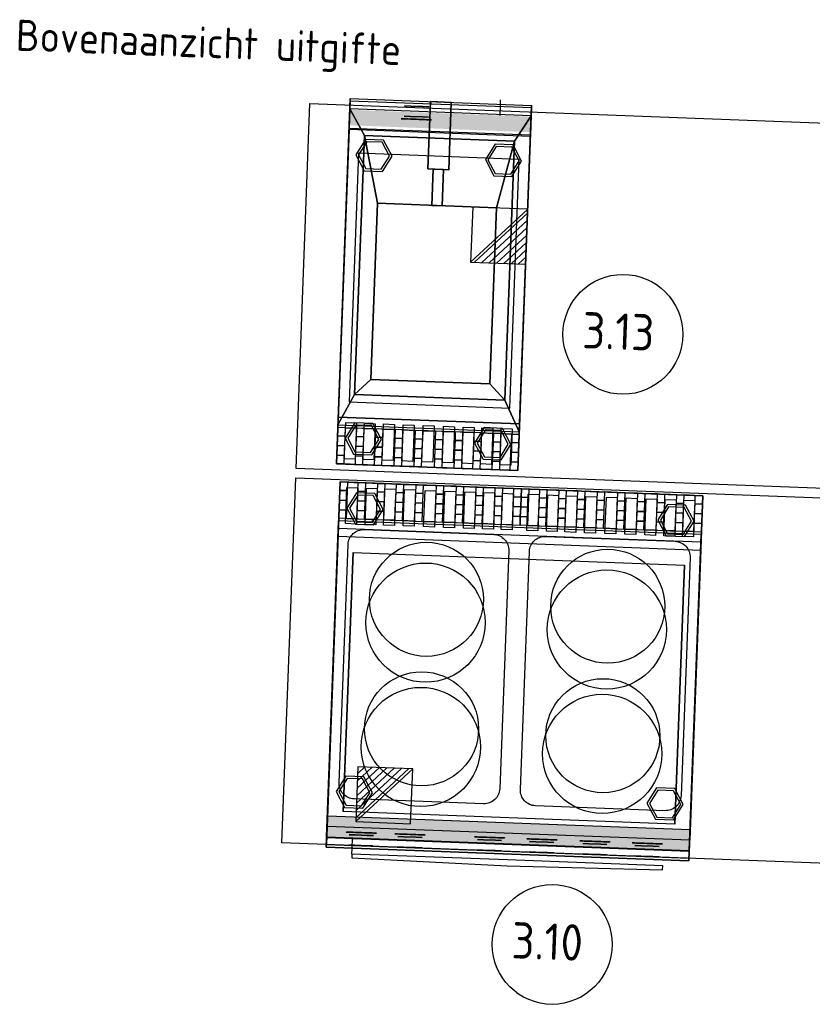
# Model space of a CAD drawing. Header units: millimetres. Extents: x 119024465 to 119292677, y 483022511 to 483148062.
# Tile 12 of 162: x 119091330 to 119092859, y 483028074 to 483029973. Entities that reach past the tile are written whole.
import ezdxf

# ---------------------------------------------------------------- set-up
doc = ezdxf.new("R2010")
doc.units = ezdxf.units.MM
doc.header["$LTSCALE"] = 100
doc.linetypes.add('CONTINUA', pattern=[0])
doc.layers.get('0').update_dxf_attribs({"linetype": 'CONTINUOUS'})
for name, color, linetype in [('200-2D', 1, 'CONTINUOUS'), ('200-3D', 1, 'CONTINUOUS'), ('2000', 7, 'CONTINUOUS'), ('2001', 4, 'CONTINUOUS'), ('204 tekst fdstp', 255, 'CONTINUOUS'), ('204-2D', 7, 'CONTINUA'), ('450-2D', 6, 'CONTINUA'), ('GRI-3D', 7, 'CONTINUOUS'), ('INS-3D', 3, 'CONTINUOUS'), ('NASC-3D', 4, 'CONTINUOUS')]:
    doc.layers.add(name, color=color, linetype=linetype)
doc.styles.add('BURO-012', font='iso.shx', dxfattribs={"height": 1.2})
doc.styles.get("Standard").update_dxf_attribs({"font": 'ISOCP.SHX'})

# ---------------------------------------------------------------- blocks, each defined once
blk = doc.blocks.new('*X203')
at = {"color": 0}
for p, q in [((286.774344, 2204.447934), (296.618251, 2214.291842)), ((286.774344, 2205.862148), (295.204037, 2214.291842)), ((286.774344, 2207.276361), (293.789824, 2214.291842)), ((286.774344, 2208.690575), (292.37561, 2214.291842)), ((286.774344, 2210.104788), (290.961397, 2214.291842)), ((286.774344, 2211.519002), (289.547183, 2214.291842)), ((286.774344, 2212.933216), (288.13297, 2214.291842))]:
    blk.add_line(p, q, dxfattribs=at)
blk = doc.blocks.new('FM')
at = {"layer": '450-2D'}
for p, q in [((10.606602, 0), (0, 0)), ((0, 0), (0, -10.606602)), ((0, -10.606602), (10.606602, 0)), ((10.606602, -10.606602), (10.606602, 0)), ((0, -10.606602), (10.606602, -10.606602))]:
    blk.add_line(p, q, dxfattribs=at)
blk.add_blockref('*X203', (-286.774344, -2214.291842), dxfattribs=at)
blk = doc.blocks.new('7IROE2')
at = {"layer": '200-2D'}
blk.add_lwpolyline([(0, -70), (70, -70), (70, 0), (0, 0)], close=True, dxfattribs=at)
at = {"layer": '200-3D'}
for p, q in [((0, -68.5, 85), (0, -7.5, 85)), ((70, -68.5, 85), (70, -7.5, 85))]:
    blk.add_line(p, q, dxfattribs=at)
at = {"layer": '200-3D', "extrusion": (1, 0, 0)}
blk.add_line((5, -70.57, 58.34), (5, -68.5, 58.34), dxfattribs=at)
at = {"layer": '200-3D', "extrusion": (1, 1.89767e-19, -7.24692e-18)}
blk.add_line((5, -71.65, 57.52), (5, -70.57, 58.34), dxfattribs=at)
at = {"layer": '200-3D'}
for points, elevation in [([(0, 0), (70, 0), (70, -64.5), (0, -64.5)], 15), ([(3.25, -1.97), (1.5, -5), (3.25, -8.03), (6.75, -8.03), (8.5, -5), (6.75, -1.97)], 3), ([(63.25, -1.97), (61.5, -5), (63.25, -8.03), (66.75, -8.03), (68.5, -5), (66.75, -1.97)], 3), ([(3.25, -56.67), (1.5, -59.7), (3.25, -62.73), (6.75, -62.73), (8.5, -59.7), (6.75, -56.67)], 3), ([(63.25, -56.67), (61.5, -59.7), (63.25, -62.73), (66.75, -62.73), (68.5, -59.7), (66.75, -56.67)], 3)]:
    blk.add_lwpolyline(points, close=True, dxfattribs=dict(at, elevation=elevation))
at = {"layer": '200-3D', "extrusion": (1, 0, 0), "elevation": 70}
blk.add_lwpolyline([(-7.5, 85), (-7.15, 85.15), (-7, 85.5), (-7, 87), (0, 87), (0, 81)], dxfattribs=at)
at = {"layer": '200-3D'}
for points in [[(3.5, -2.4), (2, -5), (3.5, -7.6), (6.5, -7.6), (8, -5), (6.5, -2.4)], [(63.5, -2.4), (62, -5), (63.5, -7.6), (66.5, -7.6), (68, -5), (66.5, -2.4)], [(3.5, -57.1), (2, -59.7), (3.5, -62.3), (6.5, -62.3), (8, -59.7), (6.5, -57.1)], [(63.5, -57.1), (62, -59.7), (63.5, -62.3), (66.5, -62.3), (68, -59.7), (66.5, -57.1)]]:
    blk.add_lwpolyline(points, close=True, dxfattribs=at)
at = {"layer": '200-3D', "extrusion": (1, 0, -1.83691e-16), "elevation": 0}
blk.add_lwpolyline([(-66.7, 78.03), (-66.7, 64.02), (-69.81, 64.02), (-70.52, 60.02), (-64.7, 60.02), (-64.7, 81.02), (-68.7, 81.02)], close=True, dxfattribs=at)
at = {"layer": '200-3D', "extrusion": (1, 0, -1.83691e-16)}
blk.add_lwpolyline([(-70.5, 81), (-70.5, 83), (-69.85, 84.4), (-68.5, 85)], dxfattribs=at)
at = {"layer": '200-3D'}
for points in [[(0, -68.5, 15), (0, -64.5, 15), (70, -68.5, 15), (70, -64.5, 15)], [(0, -68.5, 23), (0, -65.5, 23), (70, -68.5, 23), (70, -65.5, 23)]]:
    blk.add_solid(points, dxfattribs=at)
for points in [[(70, -7.5, 85), (0, -7.5, 85), (0, -10.5, 85), (70, -10.5, 85)], [(3, -13.5, 85), (67, -13.5, 85), (67, -63.5, 85), (3, -63.5, 85)], [(70, -66.5, 85), (0, -66.5, 85), (0, -68.5, 85), (70, -68.5, 85)], [(70, -68.7, 81.02), (0, -68.7, 81.02), (0, -70.5, 81), (70, -70.5, 81)]]:
    blk.add_3dface(points, dxfattribs=at)
for points, invisible_edges in [([(3, -13.5, 85), (0, -10.5, 85), (70, -10.5, 85), (67, -13.5, 85)], 13), ([(0, -66.5, 85), (0, -10.5, 85), (3, -13.5, 85), (3, -63.5, 85)], 10), ([(67, -63.5, 85), (67, -13.5, 85), (70, -10.5, 85), (70, -66.5, 85)], 10), ([(0, -66.5, 85), (3, -63.5, 85), (67, -63.5, 85), (70, -66.5, 85)], 7), ([(35, -72.76, 51.22), (35, -71.65, 57.52), (5, -71.65, 57.52), (5, -72.41, 53.19)], 1), ([(65, -72.41, 53.19), (65, -71.65, 57.52), (35, -71.65, 57.52), (35, -72.76, 51.22)], 4)]:
    blk.add_3dface(points, dxfattribs=dict(at, invisible_edges=invisible_edges))
at = {"layer": '204-2D'}
for p, q in [((35, -9), (0, -9)), ((70, -9), (35, -9))]:
    blk.add_line(p, q, dxfattribs=at)
for points in [[(1.36, -1), (3.46, -1), (3.46, -8), (1.36, -8), (1.36, -1)], [(5.11, -1), (7.21, -1), (7.21, -8), (5.11, -8), (5.11, -1)], [(8.69, -1), (10.8, -1), (10.8, -8), (8.69, -8), (8.69, -1)], [(12.49, -1), (14.6, -1), (14.6, -8), (12.49, -8), (12.49, -1)], [(16.43, -1), (18.54, -1), (18.54, -8), (16.43, -8), (16.43, -1)], [(20.28, -1), (22.39, -1), (22.39, -8), (20.28, -8), (20.28, -1)], [(24.1, -1), (26.21, -1), (26.21, -8), (24.1, -8), (24.1, -1)], [(27.79, -1), (29.9, -1), (29.9, -8), (27.79, -8), (27.79, -1)], [(31.4, -1), (33.5, -1), (33.5, -8), (31.4, -8), (31.4, -1)], [(36.36, -1), (38.46, -1), (38.46, -8), (36.36, -8), (36.36, -1)], [(40.11, -1), (42.21, -1), (42.21, -8), (40.11, -8), (40.11, -1)], [(43.69, -1), (45.8, -1), (45.8, -8), (43.69, -8), (43.69, -1)], [(47.49, -1), (49.6, -1), (49.6, -8), (47.49, -8), (47.49, -1)], [(51.43, -1), (53.54, -1), (53.54, -8), (51.43, -8), (51.43, -1)], [(55.28, -1), (57.39, -1), (57.39, -8), (55.28, -8), (55.28, -1)], [(59.1, -1), (61.21, -1), (61.21, -8), (59.1, -8), (59.1, -1)], [(62.79, -1), (64.9, -1), (64.9, -8), (62.79, -8), (62.79, -1)], [(66.4, -1), (68.5, -1), (68.5, -8), (66.4, -8), (66.4, -1)]]:
    blk.add_lwpolyline(points, dxfattribs=at)
for points in [[(30, -61), (5, -61, -0.414214), (2, -58), (2, -12, -0.414214), (5, -9), (30, -9, -0.414214), (33, -12), (33, -58, -0.414214)], [(65, -61), (40, -61, -0.414214), (37, -58), (37, -12, -0.414214), (40, -9), (65, -9, -0.414214), (68, -12), (68, -58, -0.414214)]]:
    blk.add_lwpolyline(points, format="xyb", close=True, dxfattribs=at)
for centre in [(17.5, -22), (52.5, -22), (17.5, -47), (52.5, -47)]:
    blk.add_circle(centre, 11, dxfattribs=at)
at = {"layer": 'GRI-3D', "extrusion": (0, -1, 0), "elevation": 67.94}
for points in [[(5.49, 73.05), (4.31, 71.02), (5.49, 68.99), (7.83, 68.99), (9, 71.02), (7.83, 73.05)], [(14.89, 73.05), (13.72, 71.02), (14.89, 68.99), (17.23, 68.99), (18.4, 71.02), (17.23, 73.05)], [(30.24, 73.19), (29.07, 71.16), (30.24, 69.13), (32.58, 69.13), (33.75, 71.16), (32.58, 73.19)], [(40.34, 73.19), (39.16, 71.16), (40.34, 69.13), (42.68, 69.13), (43.85, 71.16), (42.68, 73.19)], [(50.57, 73.19), (49.4, 71.16), (50.57, 69.13), (52.91, 69.13), (54.08, 71.16), (52.91, 73.19)], [(60.67, 73.19), (59.49, 71.16), (60.67, 69.13), (63.01, 69.13), (64.18, 71.16), (63.01, 73.19)]]:
    blk.add_lwpolyline(points, close=True, dxfattribs=at)
at = {"layer": 'GRI-3D'}
for centre in [(17.5, -26.5, 85.15), (52.5, -26.5, 85.15), (17.5, -50.5, 85.15), (52.5, -50.5, 85.15)]:
    blk.add_circle(centre, 11.5, dxfattribs=at)
at = {"layer": 'GRI-3D', "extrusion": (0, -1, 0)}
for centre in [(6.66, 71.02, 67.44), (16.06, 71.02, 67.44), (31.41, 71.16, 67.44), (41.51, 71.16, 67.44), (51.74, 71.16, 67.44), (61.84, 71.16, 67.44)]:
    blk.add_circle(centre, 2.92, dxfattribs=at)
at = {"layer": 'GRI-3D'}
for points, invisible_edges in [([(1.48, 0, 88), (-0.02, 0, 88), (-0.02, -1.63, 89.18), (1.48, -1.63, 89.18)], 1), ([(-0.02, 0, 87), (-0.02, 0, 88), (1.48, 0, 88), (1.48, 0, 87)], 6), ([(3.79, 0, 87), (3.45, 0, 88), (1.48, 0, 88), (1.48, 0, 87)], 5), ([(4.95, 0, 88), (3.45, 0, 88), (3.45, -1.63, 89.18), (4.95, -1.63, 89.18)], 1), ([(4.95, 0, 87), (4.95, 0, 88), (3.45, 0, 88), (3.45, 0, 87)], 7), ([(7.54, 0, 87), (7.2, 0, 88), (4.95, 0, 88), (4.95, 0, 87)], 5), ([(8.7, 0, 88), (7.2, 0, 88), (7.2, -1.63, 89.18), (8.7, -1.63, 89.18)], 1), ([(8.7, 0, 87), (8.7, 0, 88), (7.2, 0, 88), (7.2, 0, 87)], 7), ([(11.12, 0, 87), (10.79, 0, 88), (8.7, 0, 88), (8.7, 0, 87)], 5), ([(12.29, 0, 88), (10.79, 0, 88), (10.79, -1.63, 89.18), (12.29, -1.63, 89.18)], 1), ([(12.29, 0, 87), (12.29, 0, 88), (10.79, 0, 88), (10.79, 0, 87)], 7), ([(14.93, 0, 87), (14.59, 0, 88), (12.29, 0, 88), (12.29, 0, 87)], 5), ([(16.09, 0, 88), (14.59, 0, 88), (14.59, -1.63, 89.18), (16.09, -1.63, 89.18)], 1), ([(16.09, 0, 87), (16.09, 0, 88), (14.59, 0, 88), (14.59, 0, 87)], 7), ([(18.86, 0, 87), (18.53, 0, 88), (16.09, 0, 88), (16.09, 0, 87)], 5), ([(20.03, 0, 88), (18.53, 0, 88), (18.53, -1.63, 89.18), (20.03, -1.63, 89.18)], 1), ([(20.03, 0, 87), (20.03, 0, 88), (18.53, 0, 88), (18.53, 0, 87)], 7), ([(22.72, 0, 87), (22.38, 0, 88), (20.03, 0, 88), (20.03, 0, 87)], 5), ([(23.88, 0, 88), (22.38, 0, 88), (22.38, -1.63, 89.18), (23.88, -1.63, 89.18)], 1), ([(23.88, 0, 87), (23.88, 0, 88), (22.38, 0, 88), (22.38, 0, 87)], 7), ([(26.54, 0, 87), (26.2, 0, 88), (23.88, 0, 88), (23.88, 0, 87)], 5), ([(27.7, 0, 88), (26.2, 0, 88), (26.2, -1.63, 89.18), (27.7, -1.63, 89.18)], 1), ([(27.7, 0, 87), (27.7, 0, 88), (26.2, 0, 88), (26.2, 0, 87)], 7), ([(30.22, 0, 87), (29.89, 0, 88), (27.7, 0, 88), (27.7, 0, 87)], 5), ([(31.39, 0, 88), (29.89, 0, 88), (29.89, -1.63, 89.18), (31.39, -1.63, 89.18)], 1), ([(31.39, 0, 87), (31.39, 0, 88), (29.89, 0, 88), (29.89, 0, 87)], 7), ([(33.49, 0, 87), (33.49, 0, 88), (31.39, 0, 88), (31.19, 0, 87)], 5), ([(34.99, 0, 87), (34.99, 0, 88), (33.49, 0, 88), (33.49, 0, 87)], 6), ([(34.99, 0, 88), (33.49, 0, 88), (33.49, -1.63, 89.18), (34.99, -1.63, 89.18)], 1), ([(36.49, 0, 88), (34.99, 0, 88), (34.99, -1.63, 89.18), (36.49, -1.63, 89.18)], 1), ([(34.99, 0, 87), (34.99, 0, 88), (36.49, 0, 88), (36.49, 0, 87)], 6), ([(38.8, 0, 87), (38.46, 0, 88), (36.49, 0, 88), (36.49, 0, 87)], 5), ([(39.96, 0, 88), (38.46, 0, 88), (38.46, -1.63, 89.18), (39.96, -1.63, 89.18)], 1), ([(39.96, 0, 87), (39.96, 0, 88), (38.46, 0, 88), (38.46, 0, 87)], 7), ([(42.55, 0, 87), (42.21, 0, 88), (39.96, 0, 88), (39.96, 0, 87)], 5), ([(43.71, 0, 88), (42.21, 0, 88), (42.21, -1.63, 89.18), (43.71, -1.63, 89.18)], 1), ([(43.71, 0, 87), (43.71, 0, 88), (42.21, 0, 88), (42.21, 0, 87)], 7), ([(46.13, 0, 87), (45.8, 0, 88), (43.71, 0, 88), (43.71, 0, 87)], 5), ([(47.3, 0, 88), (45.8, 0, 88), (45.8, -1.63, 89.18), (47.3, -1.63, 89.18)], 1), ([(47.3, 0, 87), (47.3, 0, 88), (45.8, 0, 88), (45.8, 0, 87)], 7), ([(49.93, 0, 87), (49.6, 0, 88), (47.3, 0, 88), (47.3, 0, 87)], 5), ([(51.1, 0, 88), (49.6, 0, 88), (49.6, -1.63, 89.18), (51.1, -1.63, 89.18)], 1), ([(51.1, 0, 87), (51.1, 0, 88), (49.6, 0, 88), (49.6, 0, 87)], 7), ([(53.87, 0, 87), (53.54, 0, 88), (51.1, 0, 88), (51.1, 0, 87)], 5), ([(55.04, 0, 88), (53.54, 0, 88), (53.54, -1.63, 89.18), (55.04, -1.63, 89.18)], 1), ([(55.04, 0, 87), (55.04, 0, 88), (53.54, 0, 88), (53.54, 0, 87)], 7), ([(57.72, 0, 87), (57.39, 0, 88), (55.04, 0, 88), (55.04, 0, 87)], 5), ([(58.89, 0, 88), (57.39, 0, 88), (57.39, -1.63, 89.18), (58.89, -1.63, 89.18)], 1), ([(58.89, 0, 87), (58.89, 0, 88), (57.39, 0, 88), (57.39, 0, 87)], 7), ([(61.54, 0, 87), (61.21, 0, 88), (58.89, 0, 88), (58.89, 0, 87)], 5), ([(62.71, 0, 88), (61.21, 0, 88), (61.21, -1.63, 89.18), (62.71, -1.63, 89.18)], 1), ([(62.71, 0, 87), (62.71, 0, 88), (61.21, 0, 88), (61.21, 0, 87)], 7), ([(65.23, 0, 87), (64.9, 0, 88), (62.71, 0, 88), (62.71, 0, 87)], 5), ([(66.4, 0, 88), (64.9, 0, 88), (64.9, -1.63, 89.18), (66.4, -1.63, 89.18)], 1), ([(66.4, 0, 87), (66.4, 0, 88), (64.9, 0, 88), (64.9, 0, 87)], 7), ([(68.5, 0, 87), (68.5, 0, 88), (66.4, 0, 88), (66.2, 0, 87)], 5), ([(70, 0, 87), (70, 0, 88), (68.5, 0, 88), (68.5, 0, 87)], 6), ([(70, 0, 88), (68.5, 0, 88), (68.5, -1.63, 89.18), (70, -1.63, 89.18)], 1), ([(-0.02, -7, 88), (1.48, -7, 88), (1.48, -5.37, 89.18), (-0.02, -5.37, 89.18)], 1), ([(3.45, -7, 88), (4.95, -7, 88), (4.95, -5.37, 89.18), (3.45, -5.37, 89.18)], 1), ([(7.2, -7, 88), (8.7, -7, 88), (8.7, -5.37, 89.18), (7.2, -5.37, 89.18)], 1), ([(10.79, -7, 88), (12.29, -7, 88), (12.29, -5.37, 89.18), (10.79, -5.37, 89.18)], 1), ([(14.59, -7, 88), (16.09, -7, 88), (16.09, -5.37, 89.18), (14.59, -5.37, 89.18)], 1), ([(18.53, -7, 88), (20.03, -7, 88), (20.03, -5.37, 89.18), (18.53, -5.37, 89.18)], 1), ([(22.38, -7, 88), (23.88, -7, 88), (23.88, -5.37, 89.18), (22.38, -5.37, 89.18)], 1), ([(26.2, -7, 88), (27.7, -7, 88), (27.7, -5.37, 89.18), (26.2, -5.37, 89.18)], 1), ([(29.89, -7, 88), (31.39, -7, 88), (31.39, -5.37, 89.18), (29.89, -5.37, 89.18)], 1), ([(33.49, -7, 88), (34.99, -7, 88), (34.99, -5.37, 89.18), (33.49, -5.37, 89.18)], 1), ([(34.99, -7, 88), (36.49, -7, 88), (36.49, -5.37, 89.18), (34.99, -5.37, 89.18)], 1), ([(38.46, -7, 88), (39.96, -7, 88), (39.96, -5.37, 89.18), (38.46, -5.37, 89.18)], 1), ([(42.21, -7, 88), (43.71, -7, 88), (43.71, -5.37, 89.18), (42.21, -5.37, 89.18)], 1), ([(45.8, -7, 88), (47.3, -7, 88), (47.3, -5.37, 89.18), (45.8, -5.37, 89.18)], 1), ([(49.6, -7, 88), (51.1, -7, 88), (51.1, -5.37, 89.18), (49.6, -5.37, 89.18)], 1), ([(53.54, -7, 88), (55.04, -7, 88), (55.04, -5.37, 89.18), (53.54, -5.37, 89.18)], 1), ([(57.39, -7, 88), (58.89, -7, 88), (58.89, -5.37, 89.18), (57.39, -5.37, 89.18)], 1), ([(61.21, -7, 88), (62.71, -7, 88), (62.71, -5.37, 89.18), (61.21, -5.37, 89.18)], 1), ([(64.9, -7, 88), (66.4, -7, 88), (66.4, -5.37, 89.18), (64.9, -5.37, 89.18)], 1), ([(68.5, -7, 88), (70, -7, 88), (70, -5.37, 89.18), (68.5, -5.37, 89.18)], 1), ([(-0.02, -7, 87), (-0.02, -7, 88), (1.48, -7, 88), (1.48, -7, 87)], 6), ([(3.79, -7, 87), (3.45, -7, 88), (1.48, -7, 88), (1.48, -7, 87)], 5), ([(4.95, -7, 87), (4.95, -7, 88), (3.45, -7, 88), (3.45, -7, 87)], 7), ([(7.54, -7, 87), (7.2, -7, 88), (4.95, -7, 88), (4.95, -7, 87)], 5), ([(8.7, -7, 87), (8.7, -7, 88), (7.2, -7, 88), (7.2, -7, 87)], 7), ([(11.34, -7, 87), (10.79, -7, 88), (8.7, -7, 88), (8.7, -7, 87)], 5), ([(11.12, -7, 87), (10.79, -7, 88), (8.7, -7, 88), (8.7, -7, 87)], 5), ([(12.29, -7, 87), (12.29, -7, 88), (10.79, -7, 88), (10.79, -7, 87)], 7), ([(14.93, -7, 87), (14.59, -7, 88), (12.29, -7, 88), (12.29, -7, 87)], 5), ([(16.09, -7, 87), (16.09, -7, 88), (14.59, -7, 88), (14.59, -7, 87)], 7), ([(18.86, -7, 87), (18.53, -7, 88), (16.09, -7, 88), (16.09, -7, 87)], 5), ([(20.03, -7, 87), (20.03, -7, 88), (18.53, -7, 88), (18.53, -7, 87)], 7), ([(22.72, -7, 87), (22.38, -7, 88), (20.03, -7, 88), (20.03, -7, 87)], 5), ([(23.88, -7, 87), (23.88, -7, 88), (22.38, -7, 88), (22.38, -7, 87)], 7), ([(26.54, -7, 87), (26.2, -7, 88), (23.88, -7, 88), (23.88, -7, 87)], 5), ([(27.7, -7, 87), (27.7, -7, 88), (26.2, -7, 88), (26.2, -7, 87)], 7), ([(30.22, -7, 87), (29.89, -7, 88), (27.7, -7, 88), (27.7, -7, 87)], 5), ([(31.39, -7, 87), (31.39, -7, 88), (29.89, -7, 88), (29.89, -7, 87)], 7), ([(33.49, -7, 87), (33.49, -7, 88), (31.39, -7, 88), (31.19, -7, 87)], 5), ([(34.99, -7, 87), (34.99, -7, 88), (33.49, -7, 88), (33.49, -7, 87)], 6), ([(34.99, -7, 87), (34.99, -7, 88), (36.49, -7, 88), (36.49, -7, 87)], 6), ([(38.8, -7, 87), (38.46, -7, 88), (36.49, -7, 88), (36.49, -7, 87)], 5), ([(39.96, -7, 87), (39.96, -7, 88), (38.46, -7, 88), (38.46, -7, 87)], 7), ([(42.55, -7, 87), (42.21, -7, 88), (39.96, -7, 88), (39.96, -7, 87)], 5), ([(43.71, -7, 87), (43.71, -7, 88), (42.21, -7, 88), (42.21, -7, 87)], 7), ([(46.35, -7, 87), (45.8, -7, 88), (43.71, -7, 88), (43.71, -7, 87)], 5), ([(46.13, -7, 87), (45.8, -7, 88), (43.71, -7, 88), (43.71, -7, 87)], 5), ([(47.3, -7, 87), (47.3, -7, 88), (45.8, -7, 88), (45.8, -7, 87)], 7), ([(49.93, -7, 87), (49.6, -7, 88), (47.3, -7, 88), (47.3, -7, 87)], 5), ([(51.1, -7, 87), (51.1, -7, 88), (49.6, -7, 88), (49.6, -7, 87)], 7), ([(53.87, -7, 87), (53.54, -7, 88), (51.1, -7, 88), (51.1, -7, 87)], 5), ([(55.04, -7, 87), (55.04, -7, 88), (53.54, -7, 88), (53.54, -7, 87)], 7), ([(57.72, -7, 87), (57.39, -7, 88), (55.04, -7, 88), (55.04, -7, 87)], 5), ([(58.89, -7, 87), (58.89, -7, 88), (57.39, -7, 88), (57.39, -7, 87)], 7), ([(61.54, -7, 87), (61.21, -7, 88), (58.89, -7, 88), (58.89, -7, 87)], 5), ([(62.71, -7, 87), (62.71, -7, 88), (61.21, -7, 88), (61.21, -7, 87)], 7), ([(65.23, -7, 87), (64.9, -7, 88), (62.71, -7, 88), (62.71, -7, 87)], 5), ([(66.4, -7, 87), (66.4, -7, 88), (64.9, -7, 88), (64.9, -7, 87)], 7), ([(68.5, -7, 87), (68.5, -7, 88), (66.4, -7, 88), (66.2, -7, 87)], 5), ([(70, -7, 87), (70, -7, 88), (68.5, -7, 88), (68.5, -7, 87)], 6), ([(4.31, -69.94, 71.02), (9, -69.94, 71.02), (7.83, -69.94, 73.05), (5.49, -69.94, 73.05)], 1), ([(4.31, -69.94, 71.02), (5.49, -69.94, 68.99), (7.83, -69.94, 68.99), (9, -69.94, 71.02)], 8), ([(13.72, -69.94, 71.02), (18.4, -69.94, 71.02), (17.23, -69.94, 73.05), (14.89, -69.94, 73.05)], 1), ([(13.72, -69.94, 71.02), (14.89, -69.94, 68.99), (17.23, -69.94, 68.99), (18.4, -69.94, 71.02)], 8), ([(29.07, -69.94, 71.16), (33.75, -69.94, 71.16), (32.58, -69.94, 73.19), (30.24, -69.94, 73.19)], 1), ([(29.07, -69.94, 71.16), (30.24, -69.94, 69.13), (32.58, -69.94, 69.13), (33.75, -69.94, 71.16)], 8), ([(39.16, -69.94, 71.16), (43.85, -69.94, 71.16), (42.68, -69.94, 73.19), (40.34, -69.94, 73.19)], 1), ([(39.16, -69.94, 71.16), (40.34, -69.94, 69.13), (42.68, -69.94, 69.13), (43.85, -69.94, 71.16)], 8), ([(49.4, -69.94, 71.16), (54.08, -69.94, 71.16), (52.91, -69.94, 73.19), (50.57, -69.94, 73.19)], 1), ([(49.4, -69.94, 71.16), (50.57, -69.94, 69.13), (52.91, -69.94, 69.13), (54.08, -69.94, 71.16)], 8), ([(59.49, -69.94, 71.16), (64.18, -69.94, 71.16), (63.01, -69.94, 73.19), (60.67, -69.94, 73.19)], 1), ([(59.49, -69.94, 71.16), (60.67, -69.94, 69.13), (63.01, -69.94, 69.13), (64.18, -69.94, 71.16)], 8)]:
    blk.add_3dface(points, dxfattribs=dict(at, invisible_edges=invisible_edges))
for points in [[(1.48, -1.63, 89.18), (-0.02, -1.63, 89.18), (-0.02, -3.5, 89.57), (1.48, -3.5, 89.57)], [(4.95, -1.63, 89.18), (3.45, -1.63, 89.18), (3.45, -3.5, 89.57), (4.95, -3.5, 89.57)], [(8.7, -1.63, 89.18), (7.2, -1.63, 89.18), (7.2, -3.5, 89.57), (8.7, -3.5, 89.57)], [(12.29, -1.63, 89.18), (10.79, -1.63, 89.18), (10.79, -3.5, 89.57), (12.29, -3.5, 89.57)], [(16.09, -1.63, 89.18), (14.59, -1.63, 89.18), (14.59, -3.5, 89.57), (16.09, -3.5, 89.57)], [(20.03, -1.63, 89.18), (18.53, -1.63, 89.18), (18.53, -3.5, 89.57), (20.03, -3.5, 89.57)], [(23.88, -1.63, 89.18), (22.38, -1.63, 89.18), (22.38, -3.5, 89.57), (23.88, -3.5, 89.57)], [(27.7, -1.63, 89.18), (26.2, -1.63, 89.18), (26.2, -3.5, 89.57), (27.7, -3.5, 89.57)], [(31.39, -1.63, 89.18), (29.89, -1.63, 89.18), (29.89, -3.5, 89.57), (31.39, -3.5, 89.57)], [(34.99, -1.63, 89.18), (33.49, -1.63, 89.18), (33.49, -3.5, 89.57), (34.99, -3.5, 89.57)], [(36.49, -1.63, 89.18), (34.99, -1.63, 89.18), (34.99, -3.5, 89.57), (36.49, -3.5, 89.57)], [(39.96, -1.63, 89.18), (38.46, -1.63, 89.18), (38.46, -3.5, 89.57), (39.96, -3.5, 89.57)], [(43.71, -1.63, 89.18), (42.21, -1.63, 89.18), (42.21, -3.5, 89.57), (43.71, -3.5, 89.57)], [(47.3, -1.63, 89.18), (45.8, -1.63, 89.18), (45.8, -3.5, 89.57), (47.3, -3.5, 89.57)], [(51.1, -1.63, 89.18), (49.6, -1.63, 89.18), (49.6, -3.5, 89.57), (51.1, -3.5, 89.57)], [(55.04, -1.63, 89.18), (53.54, -1.63, 89.18), (53.54, -3.5, 89.57), (55.04, -3.5, 89.57)], [(58.89, -1.63, 89.18), (57.39, -1.63, 89.18), (57.39, -3.5, 89.57), (58.89, -3.5, 89.57)], [(62.71, -1.63, 89.18), (61.21, -1.63, 89.18), (61.21, -3.5, 89.57), (62.71, -3.5, 89.57)], [(66.4, -1.63, 89.18), (64.9, -1.63, 89.18), (64.9, -3.5, 89.57), (66.4, -3.5, 89.57)], [(70, -1.63, 89.18), (68.5, -1.63, 89.18), (68.5, -3.5, 89.57), (70, -3.5, 89.57)], [(-0.02, -5.37, 89.18), (1.48, -5.37, 89.18), (1.48, -3.5, 89.57), (-0.02, -3.5, 89.57)], [(3.45, -5.37, 89.18), (4.95, -5.37, 89.18), (4.95, -3.5, 89.57), (3.45, -3.5, 89.57)], [(7.2, -5.37, 89.18), (8.7, -5.37, 89.18), (8.7, -3.5, 89.57), (7.2, -3.5, 89.57)], [(10.79, -5.37, 89.18), (12.29, -5.37, 89.18), (12.29, -3.5, 89.57), (10.79, -3.5, 89.57)], [(14.59, -5.37, 89.18), (16.09, -5.37, 89.18), (16.09, -3.5, 89.57), (14.59, -3.5, 89.57)], [(18.53, -5.37, 89.18), (20.03, -5.37, 89.18), (20.03, -3.5, 89.57), (18.53, -3.5, 89.57)], [(22.38, -5.37, 89.18), (23.88, -5.37, 89.18), (23.88, -3.5, 89.57), (22.38, -3.5, 89.57)], [(26.2, -5.37, 89.18), (27.7, -5.37, 89.18), (27.7, -3.5, 89.57), (26.2, -3.5, 89.57)], [(29.89, -5.37, 89.18), (31.39, -5.37, 89.18), (31.39, -3.5, 89.57), (29.89, -3.5, 89.57)], [(33.49, -5.37, 89.18), (34.99, -5.37, 89.18), (34.99, -3.5, 89.57), (33.49, -3.5, 89.57)], [(34.99, -5.37, 89.18), (36.49, -5.37, 89.18), (36.49, -3.5, 89.57), (34.99, -3.5, 89.57)], [(38.46, -5.37, 89.18), (39.96, -5.37, 89.18), (39.96, -3.5, 89.57), (38.46, -3.5, 89.57)], [(42.21, -5.37, 89.18), (43.71, -5.37, 89.18), (43.71, -3.5, 89.57), (42.21, -3.5, 89.57)], [(45.8, -5.37, 89.18), (47.3, -5.37, 89.18), (47.3, -3.5, 89.57), (45.8, -3.5, 89.57)], [(49.6, -5.37, 89.18), (51.1, -5.37, 89.18), (51.1, -3.5, 89.57), (49.6, -3.5, 89.57)], [(53.54, -5.37, 89.18), (55.04, -5.37, 89.18), (55.04, -3.5, 89.57), (53.54, -3.5, 89.57)], [(57.39, -5.37, 89.18), (58.89, -5.37, 89.18), (58.89, -3.5, 89.57), (57.39, -3.5, 89.57)], [(61.21, -5.37, 89.18), (62.71, -5.37, 89.18), (62.71, -3.5, 89.57), (61.21, -3.5, 89.57)], [(64.9, -5.37, 89.18), (66.4, -5.37, 89.18), (66.4, -3.5, 89.57), (64.9, -3.5, 89.57)], [(68.5, -5.37, 89.18), (70, -5.37, 89.18), (70, -3.5, 89.57), (68.5, -3.5, 89.57)]]:
    blk.add_3dface(points, dxfattribs=at)
at = {"layer": 'INS-3D'}
blk.add_lwpolyline([(0, 0), (70, 0), (70, -70.5), (0, -70.5)], close=True, dxfattribs=at)
at = {"layer": 'NASC-3D', "invisible_edges": 15}
blk.add_3dface([(0, -10.5, 85), (0, -7, 85), (70, -7, 85), (70, -10.5, 85)], dxfattribs=at)
at = {"layer": '450-2D'}
blk.add_blockref('FM', (5.49, -54.77), dxfattribs=at)
at = {"layer": 'INS-3D', "flags": 9}
for tag, p in [('DIST', (0, 0)), ('ANGOLO', (0, -1.5))]:
    blk.add_attdef(tag, p, '', height=1, dxfattribs=at)
blk = doc.blocks.new('7FRSE1S14')
at = {"layer": '200-2D'}
blk.add_lwpolyline([(0, -70), (35, -70), (35, 0), (0, 0)], close=True, dxfattribs=at)
at = {"layer": '200-3D'}
for p, q in [((0, -70.5, 81), (0, 0, 81)), ((35, -70.5, 81), (35, 0, 81)), ((-0.01, -68.5, 85), (0, -7.5, 85)), ((35, -68.5, 85), (35, -7.5, 85)), ((15.5, -57.5, 88), (19.5, -57.5, 88)), ((15.5, -57.5, 88), (15.5, -70.5, 88)), ((19.5, -57.5, 88), (19.5, -70.5, 88)), ((15.5, -70.5, 88), (19.5, -70.5, 88))]:
    blk.add_line(p, q, dxfattribs=at)
at = {"layer": '200-3D', "extrusion": (1, 0, 0)}
for p, q in [((0, 0, 81), (0, -70.5, 81)), ((35, 0, 81), (35, -70.5, 81))]:
    blk.add_line(p, q, dxfattribs=at)
at = {"layer": '200-3D', "elevation": 15}
blk.add_lwpolyline([(35, -64.5), (35, 0), (0, 0), (0, -64.5)], dxfattribs=at)
at = {"layer": '200-3D', "extrusion": (1, 0, 0), "elevation": 35}
blk.add_lwpolyline([(-7.5, 85), (-7.15, 85.15), (-7, 85.5), (-7, 87), (0, 87), (0, 81)], dxfattribs=at)
at = {"layer": '200-3D', "elevation": 3}
for points in [[(3.25, -1.97), (1.5, -5), (3.25, -8.03), (6.75, -8.03), (8.5, -5), (6.75, -1.97)], [(28.25, -1.97), (26.5, -5), (28.25, -8.03), (31.75, -8.03), (33.5, -5), (31.75, -1.97)], [(3.25, -56.67), (1.5, -59.7), (3.25, -62.73), (6.75, -62.73), (8.5, -59.7), (6.75, -56.67)], [(28.25, -56.67), (26.5, -59.7), (28.25, -62.73), (31.75, -62.73), (33.5, -59.7), (31.75, -56.67)]]:
    blk.add_lwpolyline(points, close=True, dxfattribs=at)
at = {"layer": '200-3D'}
for points in [[(3.5, -2.4), (2, -5), (3.5, -7.6), (6.5, -7.6), (8, -5), (6.5, -2.4)], [(28.5, -2.4), (27, -5), (28.5, -7.6), (31.5, -7.6), (33, -5), (31.5, -2.4)], [(3.5, -57.1), (2, -59.7), (3.5, -62.3), (6.5, -62.3), (8, -59.7), (6.5, -57.1)], [(28.5, -57.1), (27, -59.7), (28.5, -62.3), (31.5, -62.3), (33, -59.7), (31.5, -57.1)]]:
    blk.add_lwpolyline(points, close=True, dxfattribs=at)
at = {"layer": '200-3D', "extrusion": (1, 0, -1.83691e-16)}
blk.add_lwpolyline([(-66.73, 78), (-66.73, 64), (-69.84, 64), (-70.55, 60), (-64.73, 60), (-64.73, 81), (-68.73, 81)], close=True, dxfattribs=at)
at = {"layer": '200-3D', "extrusion": (1, 1.83691e-16, 3.37424e-32), "elevation": 6}
blk.add_lwpolyline([(-68.33, 58.34), (-70.33, 58.34), (-71.33, 55.84)], dxfattribs=at)
at = {"layer": '200-3D', "extrusion": (1, 0, -1.83691e-16), "elevation": -0.01}
blk.add_lwpolyline([(-70.5, 81), (-70.5, 83), (-69.85, 84.4), (-68.5, 85)], dxfattribs=at)
at = {"layer": '200-3D'}
blk.add_polyline3d([(16, -50.5, 80), (16, -50.5, 82), (19, -50.5, 82), (19, -50.5, 80)], dxfattribs=at)
blk.add_solid([(0, -68.33, 15), (0, -65.33, 15), (35, -68.33, 15), (35, -65.33, 15)], dxfattribs=at)
for points in [[(0, 0, 15), (0, 0, 81), (35, 0, 81), (35, 0, 15)], [(35, 0, 15), (0, 0, 15), (0, -64.5, 15), (35, -64.5, 15)], [(3, -63.5, 85), (3, -13.5, 85), (0, -7.5, 85), (-0.01, -68.5, 85)], [(35, -7.5, 85), (0, -7.5, 85), (3, -13.5, 85), (32, -13.5, 85)], [(35, -7.5, 85), (32, -13.5, 85), (32, -63.5, 85), (35, -68.5, 85)], [(32, -13.5, 82), (32, -13.5, 85), (3, -13.5, 85), (3, -13.5, 82)], [(3, -13.5, 82), (3, -13.5, 85), (3, -63.5, 85), (3, -63.5, 82)], [(6, -16.5, 82), (3, -13.5, 82), (3, -63.5, 82), (6, -50.5, 82)], [(32, -13.5, 82), (3, -13.5, 82), (6, -16.5, 82), (29, -16.5, 82)], [(32, -63.5, 82), (32, -13.5, 82), (29, -16.5, 82), (29, -50.5, 82)], [(32, -13.5, 85), (32, -13.5, 82), (32, -63.5, 82), (32, -63.5, 85)], [(29, -16.5, 70), (29, -16.5, 82), (6, -16.5, 82), (6, -16.5, 70)], [(6, -16.5, 70), (6, -16.5, 82), (6, -50.5, 82), (6, -50.5, 70)], [(29, -16.5, 70), (6, -16.5, 70), (6, -50.5, 70), (29, -50.5, 70)], [(29, -16.5, 82), (29, -16.5, 70), (29, -50.5, 70), (29, -50.5, 82)], [(32, -63.5, 82), (29, -50.5, 82), (6, -50.5, 82), (3, -63.5, 82)], [(6, -50.5, 82), (29, -50.5, 82), (29, -50.5, 70), (6, -50.5, 70)], [(16.5, -57.5, 88), (16.5, -57.5, 89), (16.5, -50.5, 82), (16.5, -50.5, 81)], [(16.5, -50.5, 82), (16.5, -57.5, 89), (18.5, -57.5, 89), (18.5, -50.5, 82)], [(16.5, -50.5, 81), (16.5, -57.5, 88), (18.5, -57.5, 88), (18.5, -50.5, 81)], [(16.5, -50.5, 81), (16.5, -50.5, 82), (16.5, -57.5, 89), (16.5, -57.5, 88)], [(16.5, -57.5, 88), (16.5, -57.5, 89), (16.5, -50.5, 82), (16.5, -50.5, 81)], [(18.5, -50.5, 81), (18.5, -50.5, 82), (16.5, -50.5, 82), (16.5, -50.5, 81)], [(16.5, -50.5, 81), (16.5, -50.5, 82), (18.5, -50.5, 82), (18.5, -50.5, 81)], [(18.5, -50.5, 81), (18.5, -57.5, 88), (16.5, -57.5, 88), (16.5, -50.5, 81)], [(16.5, -57.5, 88), (18.5, -57.5, 88), (18.5, -50.5, 81), (16.5, -50.5, 81)], [(18.5, -57.5, 89), (16.5, -57.5, 89), (16.5, -50.5, 82), (18.5, -50.5, 82)], [(18.5, -50.5, 82), (16.5, -50.5, 82), (16.5, -57.5, 89), (18.5, -57.5, 89)], [(18.5, -50.5, 82), (18.5, -50.5, 81), (18.5, -57.5, 88), (18.5, -57.5, 89)], [(18.5, -50.5, 81), (18.5, -50.5, 82), (18.5, -57.5, 89), (18.5, -57.5, 88)], [(18.5, -57.5, 89), (18.5, -50.5, 82), (18.5, -50.5, 81), (18.5, -57.5, 88)], [(15.5, -70.5, 89), (15.5, -57.5, 89), (19.5, -57.5, 89), (19.5, -70.5, 89)], [(15.5, -57.5, 88), (15.5, -57.5, 89), (15.5, -70.5, 89), (15.5, -70.5, 88)], [(15.5, -70.5, 89), (15.5, -57.5, 89), (15.5, -57.5, 88), (15.5, -70.5, 88)], [(19.5, -57.5, 89), (15.5, -57.5, 89), (15.5, -70.5, 89), (19.5, -70.5, 89)], [(19.5, -70.5, 89), (15.5, -70.5, 89), (15.5, -57.5, 89), (19.5, -57.5, 89)], [(19.5, -57.5, 88), (15.5, -57.5, 88), (15.5, -70.5, 88), (19.5, -70.5, 88)], [(19.5, -70.5, 88), (15.5, -70.5, 88), (15.5, -57.5, 88), (19.5, -57.5, 88)], [(19.5, -57.5, 88), (19.5, -57.5, 89), (15.5, -57.5, 89), (15.5, -57.5, 88)], [(15.5, -57.5, 88), (15.5, -57.5, 89), (19.5, -57.5, 89), (19.5, -57.5, 88)], [(18.5, -57.5, 88), (18.5, -57.5, 89), (16.5, -57.5, 89), (16.5, -57.5, 88)], [(16.5, -57.5, 88), (16.5, -57.5, 89), (18.5, -57.5, 89), (18.5, -57.5, 88)], [(19.5, -57.5, 88), (19.5, -57.5, 89), (19.5, -70.5, 89), (19.5, -70.5, 88)], [(19.5, -70.5, 89), (19.5, -57.5, 89), (19.5, -57.5, 88), (19.5, -70.5, 88)], [(35, -68.5, 85), (32, -63.5, 85), (3, -63.5, 85), (-0.01, -68.5, 85)], [(3, -63.5, 82), (3, -63.5, 85), (32, -63.5, 85), (32, -63.5, 82)], [(0, -64.73, 81), (35, -64.73, 81), (35, -70.5, 81), (0, -70.5, 81)], [(19.5, -70.5, 89), (15.5, -70.5, 89), (15.5, -70.5, 88), (19.5, -70.5, 88)], [(15.5, -70.5, 89), (19.5, -70.5, 89), (19.5, -70.5, 88), (15.5, -70.5, 88)]]:
    blk.add_3dface(points, dxfattribs=at)
at = {"layer": '200-3D', "invisible_edges": 15}
for points in [[(-0.01, -68.5, 85), (0, -7.5, 85), (3, -13.5, 85), (3, -63.5, 85)], [(3, -13.5, 85), (0, -7.5, 85), (35, -7.5, 85), (32, -13.5, 85)], [(32, -63.5, 85), (32, -13.5, 85), (35, -7.5, 85), (35, -68.5, 85)], [(6, -50.5, 82), (3, -63.5, 82), (3, -13.5, 82), (6, -16.5, 82)], [(3, -13.5, 82), (6, -16.5, 82), (29, -16.5, 82), (32, -13.5, 82)], [(29, -16.5, 82), (32, -13.5, 82), (32, -63.5, 82), (29, -50.5, 82)], [(32, -63.5, 82), (29, -50.5, 82), (6, -50.5, 82), (3, -63.5, 82)], [(-0.01, -68.5, 85), (3, -63.5, 85), (32, -63.5, 85), (35, -68.5, 85)]]:
    blk.add_3dface(points, dxfattribs=at)
at = {"layer": '204-2D'}
for p, q in [((0, -9), (35, -9)), ((35, -9), (0, -9))]:
    blk.add_line(p, q, dxfattribs=at)
for points in [[(1.36, -1), (3.46, -1), (3.46, -8), (1.36, -8), (1.36, -1)], [(5.11, -1), (7.21, -1), (7.21, -8), (5.11, -8), (5.11, -1)], [(8.69, -1), (10.8, -1), (10.8, -8), (8.69, -8), (8.69, -1)], [(12.49, -1), (14.6, -1), (14.6, -8), (12.49, -8), (12.49, -1)], [(16.43, -1), (18.54, -1), (18.54, -8), (16.43, -8), (16.43, -1)], [(20.28, -1), (22.39, -1), (22.39, -8), (20.28, -8), (20.28, -1)], [(24.1, -1), (26.21, -1), (26.21, -8), (24.1, -8), (24.1, -1)], [(27.79, -1), (29.9, -1), (29.9, -8), (27.79, -8), (27.79, -1)], [(31.4, -1), (33.5, -1), (33.5, -8), (31.4, -8), (31.4, -1)]]:
    blk.add_lwpolyline(points, dxfattribs=at)
blk.add_lwpolyline([(33, -60), (33, -12), (2, -12), (2, -60)], close=True, dxfattribs=at)
at = {"layer": 'GRI-3D', "extrusion": (0, -1, 0), "elevation": 67.48}
blk.add_lwpolyline([(20.95, 73.03), (19.78, 71), (20.95, 68.97), (23.29, 68.97), (24.46, 71), (23.29, 73.03)], close=True, dxfattribs=at)
at = {"layer": 'GRI-3D', "extrusion": (0, -1, 0)}
blk.add_circle((22.12, 71, 66.98), 2.92, dxfattribs=at)
at = {"layer": 'GRI-3D'}
for points, invisible_edges in [([(1.49, 0, 88), (-0.01, 0, 88), (-0.01, -1.63, 89.18), (1.49, -1.63, 89.18)], 1), ([(-0.01, 0, 87), (-0.01, 0, 88), (1.49, 0, 88), (1.49, 0, 87)], 6), ([(3.8, 0, 87), (3.46, 0, 88), (1.49, 0, 88), (1.49, 0, 87)], 5), ([(4.96, 0, 88), (3.46, 0, 88), (3.46, -1.63, 89.18), (4.96, -1.63, 89.18)], 1), ([(4.96, 0, 87), (4.96, 0, 88), (3.46, 0, 88), (3.46, 0, 87)], 7), ([(7.55, 0, 87), (7.21, 0, 88), (4.96, 0, 88), (4.96, 0, 87)], 5), ([(8.71, 0, 88), (7.21, 0, 88), (7.21, -1.63, 89.18), (8.71, -1.63, 89.18)], 1), ([(8.71, 0, 87), (8.71, 0, 88), (7.21, 0, 88), (7.21, 0, 87)], 7), ([(11.13, 0, 87), (10.8, 0, 88), (8.71, 0, 88), (8.71, 0, 87)], 5), ([(12.3, 0, 88), (10.8, 0, 88), (10.8, -1.63, 89.18), (12.3, -1.63, 89.18)], 1), ([(12.3, 0, 87), (12.3, 0, 88), (10.8, 0, 88), (10.8, 0, 87)], 7), ([(14.93, 0, 87), (14.6, 0, 88), (12.3, 0, 88), (12.3, 0, 87)], 5), ([(16.1, 0, 88), (14.6, 0, 88), (14.6, -1.63, 89.18), (16.1, -1.63, 89.18)], 1), ([(16.1, 0, 87), (16.1, 0, 88), (14.6, 0, 88), (14.6, 0, 87)], 7), ([(18.87, 0, 87), (18.54, 0, 88), (16.1, 0, 88), (16.1, 0, 87)], 5), ([(20.04, 0, 88), (18.54, 0, 88), (18.54, -1.63, 89.18), (20.04, -1.63, 89.18)], 1), ([(20.04, 0, 87), (20.04, 0, 88), (18.54, 0, 88), (18.54, 0, 87)], 7), ([(22.72, 0, 87), (22.39, 0, 88), (20.04, 0, 88), (20.04, 0, 87)], 5), ([(23.89, 0, 88), (22.39, 0, 88), (22.39, -1.63, 89.18), (23.89, -1.63, 89.18)], 1), ([(23.89, 0, 87), (23.89, 0, 88), (22.39, 0, 88), (22.39, 0, 87)], 7), ([(26.54, 0, 87), (26.21, 0, 88), (23.89, 0, 88), (23.89, 0, 87)], 5), ([(27.71, 0, 88), (26.21, 0, 88), (26.21, -1.63, 89.18), (27.71, -1.63, 89.18)], 1), ([(27.71, 0, 87), (27.71, 0, 88), (26.21, 0, 88), (26.21, 0, 87)], 7), ([(30.23, 0, 87), (29.9, 0, 88), (27.71, 0, 88), (27.71, 0, 87)], 5), ([(31.4, 0, 88), (29.9, 0, 88), (29.9, -1.63, 89.18), (31.4, -1.63, 89.18)], 1), ([(31.4, 0, 87), (31.4, 0, 88), (29.9, 0, 88), (29.9, 0, 87)], 7), ([(33.5, 0, 87), (33.5, 0, 88), (31.4, 0, 88), (31.2, 0, 87)], 5), ([(35, 0, 87), (35, 0, 88), (33.5, 0, 88), (33.5, 0, 87)], 6), ([(35, 0, 88), (33.5, 0, 88), (33.5, -1.63, 89.18), (35, -1.63, 89.18)], 1), ([(-0.01, -7, 88), (1.49, -7, 88), (1.49, -5.37, 89.18), (-0.01, -5.37, 89.18)], 1), ([(3.46, -7, 88), (4.96, -7, 88), (4.96, -5.37, 89.18), (3.46, -5.37, 89.18)], 1), ([(7.21, -7, 88), (8.71, -7, 88), (8.71, -5.37, 89.18), (7.21, -5.37, 89.18)], 1), ([(10.8, -7, 88), (12.3, -7, 88), (12.3, -5.37, 89.18), (10.8, -5.37, 89.18)], 1), ([(14.6, -7, 88), (16.1, -7, 88), (16.1, -5.37, 89.18), (14.6, -5.37, 89.18)], 1), ([(18.54, -7, 88), (20.04, -7, 88), (20.04, -5.37, 89.18), (18.54, -5.37, 89.18)], 1), ([(22.39, -7, 88), (23.89, -7, 88), (23.89, -5.37, 89.18), (22.39, -5.37, 89.18)], 1), ([(26.21, -7, 88), (27.71, -7, 88), (27.71, -5.37, 89.18), (26.21, -5.37, 89.18)], 1), ([(29.9, -7, 88), (31.4, -7, 88), (31.4, -5.37, 89.18), (29.9, -5.37, 89.18)], 1), ([(33.5, -7, 88), (35, -7, 88), (35, -5.37, 89.18), (33.5, -5.37, 89.18)], 1), ([(-0.01, -7, 87), (-0.01, -7, 88), (1.49, -7, 88), (1.49, -7, 87)], 6), ([(3.8, -7, 87), (3.46, -7, 88), (1.49, -7, 88), (1.49, -7, 87)], 5), ([(4.96, -7, 87), (4.96, -7, 88), (3.46, -7, 88), (3.46, -7, 87)], 7), ([(7.55, -7, 87), (7.21, -7, 88), (4.96, -7, 88), (4.96, -7, 87)], 5), ([(8.71, -7, 87), (8.71, -7, 88), (7.21, -7, 88), (7.21, -7, 87)], 7), ([(11.35, -7, 87), (10.8, -7, 88), (8.71, -7, 88), (8.71, -7, 87)], 5), ([(11.13, -7, 87), (10.8, -7, 88), (8.71, -7, 88), (8.71, -7, 87)], 5), ([(12.3, -7, 87), (12.3, -7, 88), (10.8, -7, 88), (10.8, -7, 87)], 7), ([(14.93, -7, 87), (14.6, -7, 88), (12.3, -7, 88), (12.3, -7, 87)], 5), ([(16.1, -7, 87), (16.1, -7, 88), (14.6, -7, 88), (14.6, -7, 87)], 7), ([(18.87, -7, 87), (18.54, -7, 88), (16.1, -7, 88), (16.1, -7, 87)], 5), ([(20.04, -7, 87), (20.04, -7, 88), (18.54, -7, 88), (18.54, -7, 87)], 7), ([(22.72, -7, 87), (22.39, -7, 88), (20.04, -7, 88), (20.04, -7, 87)], 5), ([(23.89, -7, 87), (23.89, -7, 88), (22.39, -7, 88), (22.39, -7, 87)], 7), ([(26.54, -7, 87), (26.21, -7, 88), (23.89, -7, 88), (23.89, -7, 87)], 5), ([(27.71, -7, 87), (27.71, -7, 88), (26.21, -7, 88), (26.21, -7, 87)], 7), ([(30.23, -7, 87), (29.9, -7, 88), (27.71, -7, 88), (27.71, -7, 87)], 5), ([(31.4, -7, 87), (31.4, -7, 88), (29.9, -7, 88), (29.9, -7, 87)], 7), ([(33.5, -7, 87), (33.5, -7, 88), (31.4, -7, 88), (31.2, -7, 87)], 5), ([(35, -7, 87), (35, -7, 88), (33.5, -7, 88), (33.5, -7, 87)], 6), ([(19.78, -69.48, 71), (24.46, -69.48, 71), (23.29, -69.48, 73.03), (20.95, -69.48, 73.03)], 1), ([(19.78, -69.48, 71), (20.95, -69.48, 68.97), (23.29, -69.48, 68.97), (24.46, -69.48, 71)], 8)]:
    blk.add_3dface(points, dxfattribs=dict(at, invisible_edges=invisible_edges))
for points in [[(1.49, -1.63, 89.18), (-0.01, -1.63, 89.18), (-0.01, -3.5, 89.57), (1.49, -3.5, 89.57)], [(4.96, -1.63, 89.18), (3.46, -1.63, 89.18), (3.46, -3.5, 89.57), (4.96, -3.5, 89.57)], [(8.71, -1.63, 89.18), (7.21, -1.63, 89.18), (7.21, -3.5, 89.57), (8.71, -3.5, 89.57)], [(12.3, -1.63, 89.18), (10.8, -1.63, 89.18), (10.8, -3.5, 89.57), (12.3, -3.5, 89.57)], [(16.1, -1.63, 89.18), (14.6, -1.63, 89.18), (14.6, -3.5, 89.57), (16.1, -3.5, 89.57)], [(20.04, -1.63, 89.18), (18.54, -1.63, 89.18), (18.54, -3.5, 89.57), (20.04, -3.5, 89.57)], [(23.89, -1.63, 89.18), (22.39, -1.63, 89.18), (22.39, -3.5, 89.57), (23.89, -3.5, 89.57)], [(27.71, -1.63, 89.18), (26.21, -1.63, 89.18), (26.21, -3.5, 89.57), (27.71, -3.5, 89.57)], [(31.4, -1.63, 89.18), (29.9, -1.63, 89.18), (29.9, -3.5, 89.57), (31.4, -3.5, 89.57)], [(35, -1.63, 89.18), (33.5, -1.63, 89.18), (33.5, -3.5, 89.57), (35, -3.5, 89.57)], [(-0.01, -5.37, 89.18), (1.49, -5.37, 89.18), (1.49, -3.5, 89.57), (-0.01, -3.5, 89.57)], [(3.46, -5.37, 89.18), (4.96, -5.37, 89.18), (4.96, -3.5, 89.57), (3.46, -3.5, 89.57)], [(7.21, -5.37, 89.18), (8.71, -5.37, 89.18), (8.71, -3.5, 89.57), (7.21, -3.5, 89.57)], [(10.8, -5.37, 89.18), (12.3, -5.37, 89.18), (12.3, -3.5, 89.57), (10.8, -3.5, 89.57)], [(14.6, -5.37, 89.18), (16.1, -5.37, 89.18), (16.1, -3.5, 89.57), (14.6, -3.5, 89.57)], [(18.54, -5.37, 89.18), (20.04, -5.37, 89.18), (20.04, -3.5, 89.57), (18.54, -3.5, 89.57)], [(22.39, -5.37, 89.18), (23.89, -5.37, 89.18), (23.89, -3.5, 89.57), (22.39, -3.5, 89.57)], [(26.21, -5.37, 89.18), (27.71, -5.37, 89.18), (27.71, -3.5, 89.57), (26.21, -3.5, 89.57)], [(29.9, -5.37, 89.18), (31.4, -5.37, 89.18), (31.4, -3.5, 89.57), (29.9, -3.5, 89.57)], [(33.5, -5.37, 89.18), (35, -5.37, 89.18), (35, -3.5, 89.57), (33.5, -3.5, 89.57)]]:
    blk.add_3dface(points, dxfattribs=at)
at = {"layer": 'INS-3D'}
blk.add_lwpolyline([(0, 0), (35, 0), (35, -70.5), (0, -70.5)], close=True, dxfattribs=at)
at = {"layer": '450-2D'}
blk.add_blockref('FM', (-0.02, -39.83), dxfattribs=at)
at = {"layer": 'INS-3D', "flags": 9}
for tag, p in [('DIST', (0, 0)), ('ANGOLO', (0, -1.5))]:
    blk.add_attdef(tag, p, '', height=1, dxfattribs=at)

msp = doc.modelspace()

# ---------------------------------------------------------------- linework, layer by layer
at = {"layer": '200-2D'}
for points in [[(119091863.6, 483029107.7), (119091890.3, 483029811.6), (119094727.6, 483029703.9), (119094700.9, 483029000.1)], [(119091836.2, 483028385.5), (119091862.9, 483029089.3), (119094700.2, 483028981.7), (119094673.5, 483028277.9)]]:
    msp.add_lwpolyline(points, close=True, dxfattribs=at)
at = {"layer": '204 tekst fdstp'}
for centre in [(119092493.9, 483029366.5), (119092357.4, 483028189.5)]:
    msp.add_circle(centre, 115.6, dxfattribs=at)

# ---------------------------------------------------------------- block references
at = {"layer": '200-3D', "xscale": 10, "yscale": 10, "zscale": 10, "rotation": 357.8279000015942}
msp.add_blockref('7IROE2', (119091948.4, 483029081.7), dxfattribs=at)
at = {"layer": '2001', "xscale": 10, "yscale": 10, "zscale": 10, "rotation": 177.8279000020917}
msp.add_blockref('7FRSE1S14', (119092290.9, 483029103.6), dxfattribs=at)

# ---------------------------------------------------------------- texts
at = {"layer": '2000', "insert": (119091324.4, 483029973.7), "char_height": 60, "attachment_point": 1, "rotation": 357.8279, "style": 'BURO-012'}
msp.add_mtext_dynamic_manual_height_columns('Bovenaanzicht uitgifte', width=10262.99, gutter_width=6, heights=[0], dxfattribs=at)
at = {"layer": '204 tekst fdstp', "char_height": 70, "attachment_point": 1, "rotation": 357.8279, "style": 'BURO-012'}
for s, insert in [('3.13', (119092417.4, 483029409.7)), ('3.10', (119092280.9, 483028232.7))]:
    msp.add_mtext_dynamic_manual_height_columns(s, width=500.617, gutter_width=6, heights=[0], dxfattribs=dict(at, insert=insert))

doc.saveas('drawing.dxf')
